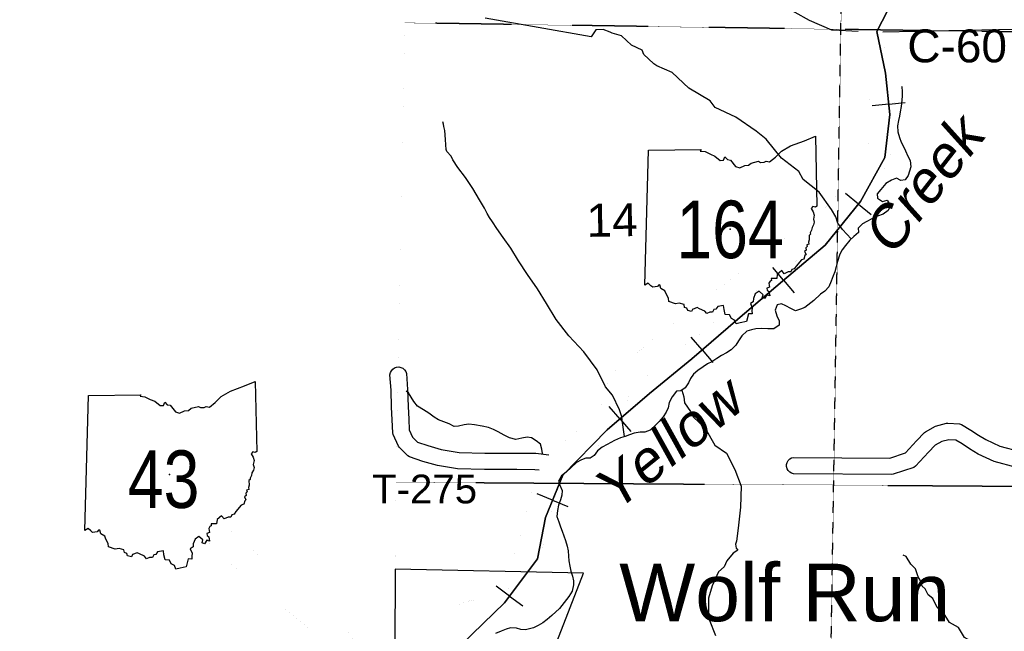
# Model space of a CAD drawing. Header units: feet. Extents: x -155 to 2562643, y -56 to 364810.
# Tile 74 of 121: x 2433767 to 2445731, y 299133 to 306571. Entities that reach past the tile are written whole.
import ezdxf
from ezdxf.enums import TextEntityAlignment as Align

# ---------------------------------------------------------------- set-up
doc = ezdxf.new("R2010")
doc.units = ezdxf.units.FT
doc.header["$MEASUREMENT"] = 0
for name, pattern in [('CENTER', [2, 1.25, -0.25, 0.25, -0.25]), ('HIDDEN2', [0.1875, 0.125, -0.0625]), ('water', [0])]:
    doc.linetypes.add(name, pattern=pattern)
for name, color, linetype in [('62', 7, 'Continuous'), ('COUNTY-LINE', 4, 'CENTER'), ('COUNTY-RD', 7, 'Continuous'), ('CR-TEXT', 7, 'Continuous'), ('INCORPORATED', 3, 'Continuous'), ('MTEXT', 2, 'Continuous'), ('RAILROAD', 6, 'Continuous'), ('RT-MKR', 7, 'Continuous'), ('SECTION', 8, 'HIDDEN2'), ('SECTION-TEXT', 8, 'Continuous'), ('STATE-RT', 2, 'Continuous'), ('TR-TEXT', 6, 'Continuous'), ('TWP-RD', 6, 'Continuous'), ('WATER-TEXT', 1, 'Continuous'), ('WATERWAY', 14, 'water')]:
    doc.layers.add(name, color=color, linetype=linetype)
doc.styles.add('ARIAL', font='arial.ttf')

# ---------------------------------------------------------------- blocks, each defined once
blk = doc.blocks.new('SR3')
at = {"layer": '62', "color": 0, "linetype": 'Continuous'}
blk.add_line((-834, -543), (-794, 884), dxfattribs=at)
for points in [[(-794, 884), (-240, 893), (-249, 876), (-197, 872), (-141, 842), (-94, 823), (-37, 777), (-2, 778), (12, 815), (39, 786), (70, 781), (124, 713), (168, 698), (222, 722), (262, 725), (291, 749), (367, 768), (388, 756), (428, 759), (448, 768), (484, 760), (545, 812), (609, 873), (707, 931), (853, 985), (968, 1034), (985, 294)], [(985, 294), (968, 283), (941, 288), (924, 267), (946, 233), (956, 196), (947, 156), (956, 122), (950, 94), (933, 67), (927, 40), (913, 12), (914, -3), (901, -16), (903, -62), (896, -88), (899, -110), (877, -115), (882, -134), (868, -148), (871, -172), (855, -188), (870, -219), (858, -229), (848, -266), (820, -274), (763, -343), (744, -369), (721, -376), (709, -403), (681, -403), (640, -421), (613, -389), (566, -428), (560, -472), (501, -471), (503, -494), (490, -500), (478, -523), (485, -563), (457, -573), (460, -596), (478, -610), (486, -655), (456, -646), (432, -683), (407, -674), (415, -643), (373, -605), (333, -635), (312, -684), (312, -717), (282, -737), (301, -783), (298, -815), (299, -845), (261, -844), (239, -926)], [(239, -926), (174, -942), (129, -951), (114, -914), (81, -895), (61, -857), (15, -852), (4, -800), (-2, -759), (-65, -769), (-82, -795), (-104, -801), (-117, -827), (-148, -829), (-180, -841), (-202, -816), (-255, -791), (-279, -778), (-330, -798), (-340, -822), (-380, -812), (-390, -785), (-414, -777), (-419, -748), (-471, -733), (-511, -739), (-581, -716), (-585, -679), (-609, -633), (-621, -602), (-665, -577), (-674, -540), (-689, -541), (-701, -556), (-751, -563), (-770, -548), (-798, -522), (-834, -543)]]:
    blk.add_lwpolyline(points, dxfattribs=at)
at = {"layer": 'RT-MKR', "color": 0, "linetype": 'Continuous'}
blk.add_lwpolyline([(-794, 884), (-240, 893), (-249, 876), (-197, 872), (-141, 842), (-94, 823), (-37, 777), (-2, 778), (12, 815), (39, 786), (70, 781), (124, 713), (168, 698), (222, 722), (262, 725), (291, 749), (367, 768), (388, 756), (428, 759), (448, 768), (484, 760), (545, 812), (609, 873), (707, 931), (853, 985), (968, 1034), (985, 294), (985, 294), (968, 283), (941, 288), (924, 267), (946, 233), (956, 196), (947, 156), (956, 122), (950, 94), (933, 67), (927, 40), (913, 12), (914, -3), (901, -16), (903, -62), (896, -88), (899, -110), (877, -115), (882, -134), (868, -148), (871, -172), (855, -188), (870, -219), (858, -229), (848, -266), (820, -274), (763, -343), (744, -369), (721, -376), (709, -403), (681, -403), (640, -421), (613, -389), (566, -428), (560, -472), (501, -471), (503, -494), (490, -500), (478, -523), (485, -563), (457, -573), (460, -596), (478, -610), (486, -655), (456, -646), (432, -683), (407, -674), (415, -643), (373, -605), (333, -635), (312, -684), (312, -717), (282, -737), (301, -783), (298, -815), (299, -845), (261, -844), (239, -926), (239, -926), (174, -942), (129, -951), (114, -914), (81, -895), (61, -857), (15, -852), (4, -800), (-2, -759), (-65, -769), (-82, -795), (-104, -801), (-117, -827), (-148, -829), (-180, -841), (-202, -816), (-255, -791), (-279, -778), (-330, -798), (-340, -822), (-380, -812), (-390, -785), (-414, -777), (-419, -748), (-471, -733), (-511, -739), (-581, -716), (-585, -679), (-609, -633), (-621, -602), (-665, -577), (-674, -540), (-689, -541), (-701, -556), (-751, -563), (-770, -548), (-798, -522), (-834, -543), (-834, -543), (-794, 884)], close=True, dxfattribs=at)
at = {"layer": 'RT-MKR', "color": 0}
blk.add_point((63, 48), dxfattribs=at)
blk = doc.blocks.new('SR2')
at = {"layer": '62', "color": 0, "linetype": 'Continuous'}
blk.add_line((-813, -543), (-773, 884), dxfattribs=at)
for points in [[(-773, 884), (-219, 893), (-228, 876), (-175, 872), (-120, 842), (-73, 823), (-15, 777), (19, 778), (33, 815), (60, 786), (91, 781), (145, 713), (190, 698), (243, 722), (283, 725), (312, 749), (388, 768), (409, 756), (449, 759), (470, 768), (505, 760), (567, 812), (630, 873), (728, 931), (874, 985), (990, 1034), (1006, 294)], [(1006, 294), (989, 283), (963, 288), (945, 267), (967, 233), (977, 196), (968, 156), (977, 122), (971, 94), (954, 67), (949, 40), (934, 12), (936, -3), (922, -16), (924, -62), (918, -88), (920, -110), (898, -115), (903, -134), (889, -148), (892, -172), (876, -188), (892, -219), (879, -229), (869, -266), (841, -274), (785, -343), (765, -369), (742, -376), (730, -403), (703, -403), (661, -421), (634, -389), (587, -428), (582, -472), (522, -471), (524, -494), (511, -500), (499, -523), (506, -563), (478, -573), (481, -596), (499, -610), (507, -655), (478, -646), (453, -683), (428, -674), (437, -643), (394, -605), (354, -635), (334, -684), (333, -717), (304, -737), (323, -783), (319, -815), (320, -845), (283, -844), (260, -926)], [(260, -926), (195, -942), (151, -951), (135, -914), (103, -895), (82, -857), (36, -852), (25, -800), (20, -759), (-43, -769), (-61, -795), (-83, -801), (-96, -827), (-126, -829), (-159, -841), (-180, -816), (-234, -791), (-258, -778), (-308, -798), (-319, -822), (-359, -812), (-369, -785), (-393, -777), (-398, -748), (-450, -733), (-490, -739), (-559, -716), (-564, -679), (-588, -633), (-600, -602), (-644, -577), (-653, -540), (-667, -541), (-680, -556), (-729, -563), (-749, -548), (-776, -522), (-813, -543)]]:
    blk.add_lwpolyline(points, dxfattribs=at)
at = {"layer": 'RT-MKR', "color": 0, "linetype": 'Continuous'}
blk.add_lwpolyline([(-773, 884), (-219, 893), (-228, 876), (-175, 872), (-120, 842), (-73, 823), (-15, 777), (19, 778), (33, 815), (60, 786), (91, 781), (145, 713), (190, 698), (243, 722), (283, 725), (312, 749), (388, 768), (409, 756), (449, 759), (470, 768), (505, 760), (567, 812), (630, 873), (728, 931), (874, 985), (990, 1034), (1006, 294), (1006, 294), (989, 283), (963, 288), (945, 267), (967, 233), (977, 196), (968, 156), (977, 122), (971, 94), (954, 67), (949, 40), (934, 12), (936, -3), (922, -16), (924, -62), (918, -88), (920, -110), (898, -115), (903, -134), (889, -148), (892, -172), (876, -188), (892, -219), (879, -229), (869, -266), (841, -274), (785, -343), (765, -369), (742, -376), (730, -403), (703, -403), (661, -421), (634, -389), (587, -428), (582, -472), (522, -471), (524, -494), (511, -500), (499, -523), (506, -563), (478, -573), (481, -596), (499, -610), (507, -655), (478, -646), (453, -683), (428, -674), (437, -643), (394, -605), (354, -635), (334, -684), (333, -717), (304, -737), (323, -783), (319, -815), (320, -845), (283, -844), (260, -926), (260, -926), (195, -942), (151, -951), (135, -914), (103, -895), (82, -857), (36, -852), (25, -800), (20, -759), (-43, -769), (-61, -795), (-83, -801), (-96, -827), (-126, -829), (-159, -841), (-180, -816), (-234, -791), (-258, -778), (-308, -798), (-319, -822), (-359, -812), (-369, -785), (-393, -777), (-398, -748), (-450, -733), (-490, -739), (-559, -716), (-564, -679), (-588, -633), (-600, -602), (-644, -577), (-653, -540), (-667, -541), (-680, -556), (-729, -563), (-749, -548), (-776, -522), (-813, -543), (-813, -543), (-773, 884)], close=True, dxfattribs=at)
at = {"layer": 'RT-MKR', "color": 0}
blk.add_point((88, 48), dxfattribs=at)

msp = doc.modelspace()

# ---------------------------------------------------------------- linework, layer by layer
at = {"layer": 'COUNTY-LINE', "const_width": 0.04, "flags": 128}
msp.add_lwpolyline([(2433767.48, 280068.62), (2433960.36, 295947.48), (2438311, 295873.37), (2438331, 300369.98), (2438397.21, 303924.39), (2438397.21, 303924.39), (2438465.08, 307568.07), (2438513.28, 317317.19), (2438705.4, 328072.08), (2438705.4, 328072.08), (2454632.61, 328014.9), (2454632.61, 328014.9), (2454865.23, 354559.61)], dxfattribs=at)
at = {"layer": 'COUNTY-RD'}
msp.add_lwpolyline([(2445859.96, 306449.47), (2444254.47, 306420.17)], dxfattribs=at)
at = {"layer": 'INCORPORATED'}
msp.add_lwpolyline([(2440103.41, 298514.15), (2440618.28, 299839.41), (2438328.85, 299887.68), (2438328.85, 299887.68), (2438324.58, 298927.47)], dxfattribs=at)
at = {"layer": 'RAILROAD'}
for p, q in [((2444327.76, 305543.43), (2444527, 305564.82)), ((2444327.76, 305543.43), (2444126.44, 305521.81)), ((2443958.92, 304328.46), (2443801.58, 304455.9)), ((2443958.92, 304328.46), (2444114.64, 304202.34)), ((2443049.24, 303402.8), (2442918.73, 303557.6)), ((2443049.24, 303402.8), (2443178.41, 303249.6)), ((2442058.55, 302555.4), (2441926.34, 302708.74)), ((2442058.55, 302555.4), (2442189.4, 302403.63)), ((2441062.04, 301714.94), (2440929.9, 301868.34)), ((2441062.04, 301714.94), (2441192.83, 301563.11)), ((2440242.63, 300728.01), (2440055, 300804.1)), ((2440242.63, 300728.01), (2440428.33, 300652.7)), ((2439720.48, 299562.84), (2439558.34, 299684.09)), ((2439720.48, 299562.84), (2439880.97, 299442.83))]:
    msp.add_line(p, q, dxfattribs=at)
at = {"layer": 'RAILROAD', "const_width": 0.08}
msp.add_lwpolyline([(2444443.17, 306933.71), (2444183.32, 306427.12), (2444287.26, 305920.53), (2444341.23, 305417.95), (2444277.27, 304893.35), (2443983.43, 304358.73), (2443553.67, 303828.11), (2443035.96, 303391.61), (2442494.26, 302931.07), (2441934.58, 302448.51), (2441420.86, 302024.02), (2440907.15, 301581.51), (2440365.45, 301030.87), (2440157.57, 300518.28), (2440057.63, 300013.7), (2439657.85, 299479.08), (2439136.14, 298974.49)], dxfattribs=at)
at = {"layer": 'RAILROAD'}
for points in [[(2439136.14, 298974.49), (2439657.85, 299479.08), (2440057.63, 300013.7), (2440157.57, 300518.28), (2440365.45, 301030.87), (2440907.15, 301581.51), (2441420.86, 302024.02), (2441934.58, 302448.51), (2442494.26, 302931.07), (2443035.96, 303391.61), (2443553.67, 303828.11), (2443983.43, 304358.73), (2444277.27, 304893.35), (2444341.23, 305417.95), (2444287.26, 305920.53), (2444183.32, 306427.12), (2444443.17, 306933.71)], [(2444443.17, 306933.71), (2444183.32, 306427.12), (2444287.26, 305920.53), (2444341.23, 305417.95), (2444277.27, 304893.35), (2443983.43, 304358.73), (2443553.67, 303828.11), (2443035.96, 303391.61), (2442494.26, 302931.07), (2441934.58, 302448.51), (2441420.86, 302024.02), (2440907.15, 301581.51), (2440365.45, 301030.87), (2440157.57, 300518.28), (2440057.63, 300013.7), (2439657.85, 299479.08), (2439136.14, 298974.49)]]:
    msp.add_lwpolyline(points, dxfattribs=at)
at = {"layer": 'SECTION'}
for points in [[(2443577.14, 295802.12), (2444084.82, 328025.31)], [(2454405.1, 306292.08), (2438445.78, 306532.1)], [(2438341.77, 300948.19), (2454335.94, 300841.08)]]:
    msp.add_lwpolyline(points, dxfattribs=at)
at = {"layer": 'STATE-RT', "color": 2, "linetype": 'Continuous', "const_width": 0.05}
for points in [[(2444095.47, 305618.19), (2444093.21, 305647.02), (2444071.61, 305831.01), (2444044.47, 305941.7), (2444004.04, 306088.03), (2443969.04, 306236.11), (2443952.76, 306395.46), (2443954.33, 306425.47)], [(2444394.55, 305641.69), (2444391.83, 305676.26), (2444367.41, 305884.43), (2444334.79, 306017.4), (2444294.7, 306162.51), (2444265.5, 306286.07), (2444253.56, 306402.9), (2444254.47, 306420.17)], [(2440012.04, 299852.19), (2440029.1, 299887.67), (2440075.48, 300006.74), (2440121.91, 300155.71), (2440164.97, 300317.91), (2440195.19, 300447.18), (2440238.1, 300613.88), (2440284.31, 300786.6), (2440315.71, 300883.96), (2440343.02, 300949.87), (2440371.95, 301011.75), (2440398.18, 301051.72), (2440430.31, 301089.6), (2440465.46, 301125.86), (2440529.62, 301181), (2440643.36, 301272.51), (2440809.06, 301400.8), (2440913.71, 301483.38), (2441005.65, 301564.34), (2441067.53, 301636.5), (2441104.6, 301702.87), (2441127.4, 301781.19), (2441141.54, 301874.94), (2441154.03, 301953.88), (2441170.98, 302003.16), (2441197.02, 302052.72), (2441225.22, 302095), (2441252.9, 302124.89), (2441293.31, 302159.91), (2441440.62, 302275.46), (2441585.96, 302396.65), (2441769.89, 302546.07), (2441976.96, 302706.87), (2442213.15, 302893.75), (2442450.73, 303070.13), (2442604.69, 303183.69), (2442761.53, 303306.15), (2442914.54, 303429.19), (2443053.95, 303540.63), (2443125.09, 303595.71), (2443210.1, 303646.56), (2443337.25, 303732.1), (2443457.84, 303810.31), (2443600.64, 303918.7), (2443705.5, 304009.2), (2443806.21, 304110.86), (2443912.18, 304234.89), (2444015.58, 304356.18), (2444110.07, 304481.93), (2444204.22, 304629.09), (2444274.47, 304759.83), (2444333.27, 304879.79), (2444372.85, 305007.33), (2444403.02, 305141.29), (2444414.02, 305311.39), (2444407.18, 305480.34), (2444394.55, 305641.65)], [(2440196.68, 301277.95), (2440207.97, 301291.26), (2440259.58, 301344.48), (2440337.76, 301411.68), (2440457.48, 301508.01), (2440624.3, 301637.16), (2440721.51, 301713.88), (2440791.61, 301775.6), (2440820.25, 301809), (2440826.08, 301819.43), (2440833.74, 301845.77), (2440845.06, 301920.76), (2440861.81, 302026.64), (2440894.74, 302122.42), (2440938.76, 302206.16), (2440988.88, 302281.3), (2441043.96, 302340.81), (2441102.39, 302391.43), (2441251.94, 302508.74), (2441395.32, 302628.29), (2441583.29, 302780.99), (2441791.88, 302942.97), (2442030.61, 303131.87), (2442272.27, 303311.29), (2442423.31, 303422.69), (2442575.21, 303541.29), (2442726.88, 303663.25), (2442868.45, 303776.41), (2442955.65, 303843.93), (2443049.26, 303899.92), (2443171.89, 303982.42), (2443285.3, 304055.97), (2443411.76, 304151.96), (2443500.62, 304228.66), (2443585.31, 304314.14), (2443683.98, 304429.63), (2443781.28, 304543.78), (2443863.45, 304653.13), (2443945.36, 304781.15), (2444007.55, 304896.89), (2444053.65, 304990.93), (2444082.79, 305084.87), (2444105.16, 305184.19), (2444113.62, 305315.01), (2444107.66, 305462.56), (2444095.47, 305618.23)], [(2439678.34, 299860.61), (2439704.64, 299905.18), (2439753.74, 300007.29), (2439792.16, 300105.94), (2439833.59, 300238.87), (2439873.87, 300390.57), (2439903.83, 300518.72), (2439947.92, 300690.04), (2439996.47, 300871.46), (2440033.91, 300987.58), (2440068.42, 301070.89), (2440078.15, 301091.69)], [(2438321.44, 298221.07), (2438306.49, 298226.6), (2438243.99, 298262.74), (2438178.83, 298328.85), (2438105.76, 298423.09), (2438037.99, 298548.05), (2437966.04, 298688.11), (2437916.32, 298848.38), (2437842.59, 299010.09), (2437771.49, 299114.37), (2437536.07, 299344.47), (2436897.88, 299867.16), (2436435.46, 300258.38), (2436165.62, 300523.51), (2435900.33, 300841.97), (2435787.06, 300946.51)], [(2438320.02, 297901.73), (2438178.43, 297954.1), (2438058.75, 298023.32), (2437952.67, 298130.95), (2437853.7, 298258.57), (2437772.67, 298407.99), (2437687.26, 298574.27), (2437635.44, 298741.28), (2437580.27, 298862.29), (2437540.45, 298920.69), (2437335.79, 299120.73), (2436705.94, 299636.58), (2436233.16, 300036.56), (2435944.7, 300320.01), (2435682.41, 300634.85), (2435583.6, 300726.05)], [(2438503.08, 298566.93), (2438513.67, 298624.41), (2438548.06, 298733.15), (2438580.52, 298837.85), (2438613.34, 298918.51), (2438660.15, 299001.37), (2438718.93, 299086.42), (2438785.88, 299161.56), (2438872.61, 299253.03), (2438979.18, 299356.82), (2439052.25, 299424.04), (2439093.81, 299456.72), (2439133.55, 299477.35), (2439197.35, 299496.32), (2439273.22, 299511.47), (2439428.93, 299543.83), (2439556.71, 299569.76), (2439624.44, 299592.8), (2439679.9, 299633.7), (2439743.12, 299690.75), (2439794.11, 299761.65), (2439849.56, 299855.62)]]:
    msp.add_lwpolyline(points, dxfattribs=at)
at = {"layer": 'TWP-RD'}
for points in [[(2443954.33, 306425.47), (2443653.41, 306441.15), (2443636.58, 306444.99), (2443363.18, 306559.43), (2443013.88, 306754.5)], [(2438266.63, 302252.69), (2438271.56, 302278.57), (2438283.01, 302302.28), (2438300.2, 302322.21), (2438321.97, 302337.02), (2438346.84, 302345.69), (2438373.09, 302347.63), (2438398.97, 302342.7), (2438422.68, 302331.25), (2438442.61, 302314.06), (2438457.42, 302292.29), (2438466.09, 302267.42), (2438480.23, 302075.9), (2438486.54, 301868.2), (2438493.76, 301712.2), (2438498.14, 301584.13), (2438540.66, 301494.73), (2438600.19, 301433.48), (2438726.04, 301390.96), (2438889.15, 301344.58), (2439105.67, 301309.17), (2439417.71, 301299.93), (2439806.5, 301299.9), (2440038.98, 301298.47), (2440196.68, 301277.95)], [(2438280.45, 302065.5), (2438266.63, 302252.69)], [(2440078.15, 301091.69), (2440025.4, 301098.55), (2439805.88, 301099.9), (2439414.75, 301099.93), (2439086.49, 301109.65), (2438845.51, 301149.06), (2438666.64, 301199.92), (2438502.03, 301255.54), (2438481.89, 301268.24), (2438380.01, 301373.06), (2438370.66, 301386.51), (2438304.19, 301526.28), (2438299.32, 301546.26), (2438293.92, 301704.15), (2438286.68, 301860.54), (2438280.45, 302065.5)], [(2445878.42, 301124.96), (2445607.01, 301197.01), (2445412.59, 301289.51), (2445309.4, 301351.24), (2445218.3, 301411.41), (2445139.98, 301457.89), (2445055.39, 301462.99), (2444970.44, 301441.73), (2444890.21, 301395.55), (2444810.75, 301312.56), (2444652.18, 301140.47), (2444630.78, 301126.66), (2444378.55, 301043.17), (2444362.39, 301040.62), (2443171.08, 301048.63), (2443145.68, 301055.62), (2443122.98, 301068.93), (2443104.48, 301087.68), (2443091.47, 301110.56), (2443084.82, 301136.05), (2443085, 301162.37), (2443091.99, 301187.77), (2443105.3, 301210.47), (2443124.05, 301228.97), (2443146.93, 301241.98), (2443172.42, 301248.63), (2444339.09, 301240.78), (2444531.26, 301304.39), (2444664.97, 301449.5), (2444760.6, 301549.38), (2444771.83, 301558.18), (2444894.85, 301628.98), (2445029.19, 301662.6), (2445044.42, 301664.01), (2445188.12, 301655.35), (2445210.95, 301648.34), (2445324.51, 301580.95), (2445415.9, 301520.58), (2445507.1, 301466.03), (2445676.21, 301385.57), (2445923.57, 301319.9)]]:
    msp.add_lwpolyline(points, dxfattribs=at)
at = {"layer": 'WATERWAY'}
for points in [[(2443872.1, 303906.96), (2443766.01, 304020.75), (2443708.31, 304097.62), (2443684.73, 304173.24), (2443630.75, 304264.21), (2443482.15, 304473.31), (2443286.55, 304627.28), (2443234.42, 304726.31), (2443022.62, 304887.92), (2442835.53, 305116.21), (2442715.26, 305213.73), (2442467.14, 305386.57), (2442216.16, 305503.24), (2442158.38, 305584.11), (2441898.64, 305736.65), (2441694.25, 305928.49), (2441508.16, 306008.52), (2441471.6, 306031.76), (2441408.13, 306096.48), (2441349, 306145.26), (2441329.87, 306198.93), (2441200.3, 306260.18), (2441079.67, 306375.73), (2440966.74, 306407.29), (2440942.49, 306416.78), (2440855.58, 306450.92), (2440769.44, 306447.01), (2440713.03, 306361.6), (2439421.17, 306589.47)], [(2444479.95, 305761.01), (2444483.92, 305752.92), (2444489.58, 305696.85), (2444489.04, 305646.63), (2444484.61, 305592.27), (2444476.85, 305513.72), (2444466.62, 305451.16), (2444456.1, 305398.63), (2444443.62, 305344.03), (2444433.45, 305279.46), (2444435.57, 305207.23), (2444455.71, 305137.54), (2444479.46, 305082.02), (2444507.22, 305026.62), (2444528.84, 304975.05), (2444558.85, 304911.69), (2444588.62, 304856.35), (2444596.83, 304782.29), (2444563.78, 304674.86), (2444525.13, 304621.49), (2444473.07, 304613.91), (2444421.9, 304644.51), (2444358.26, 304620.51), (2444293.14, 304578.4), (2444230.91, 304506.25), (2444186.23, 304452.7), (2444189.77, 304400.59), (2444251.33, 304358.25), (2444309.18, 304374.04), (2444349.24, 304310.97), (2444320.81, 304251.88), (2444257.87, 304203.81), (2444190.21, 304179.69), (2444120.72, 304149.5), (2444059.38, 304115.53), (2444007.85, 304089.89), (2443957.49, 304040.63)], [(2441116.52, 301500.56), (2441092.71, 301673.34), (2441085.28, 301743.31), (2441053.51, 301826.76), (2440971.74, 302003.28), (2440883.41, 302107.52), (2440782.99, 302313.68), (2440620.2, 302530.48), (2440439.78, 302726.86), (2440285.41, 302923.81), (2440169.16, 303119.6), (2440057.25, 303299.46), (2439935.47, 303471.08), (2439829.81, 303639.06), (2439736.46, 303793.28), (2439643.6, 303923.47), (2439565.21, 304031.94), (2439511.48, 304110.9), (2439476.27, 304166.22), (2439449.2, 304215.71), (2439415.88, 304277.09), (2439355.61, 304381.95), (2439274.65, 304518.41), (2439183.71, 304652.65), (2439093.01, 304774.87), (2439031.02, 304865.67), (2439010.08, 304909.29), (2438958.8, 304966.26), (2438950.3, 304990.12), (2438945.08, 305050.11), (2438941.77, 305114.16), (2438933.57, 305222.18), (2438922.58, 305270.02), (2438917.96, 305299.97), (2438907.37, 305327.79)], [(2443957.02, 304040.17), (2443958.73, 303981.98), (2443903.83, 303934.15), (2443852.83, 303890.45), (2443802.48, 303824.68), (2443761.82, 303771.25), (2443733.21, 303718.18), (2443699.99, 303616.77), (2443689.46, 303564.25), (2443671.08, 303505.46), (2443652.46, 303454.69), (2443628.22, 303389.7), (2443600.03, 303322.59), (2443549.32, 303268.86), (2443498.09, 303233.18), (2443417.89, 303156.48), (2443307.74, 303072.85), (2443254.14, 303049.16), (2443192.33, 303031.24), (2443135.19, 303059.66), (2443075.93, 303092.03), (2443024.94, 303116.61), (2442969.04, 303102.89), (2442944.75, 303039.9), (2442966.9, 302970.28), (2442996.85, 302908.92), (2442994.36, 302856.63), (2442931.36, 302810.56), (2442858.98, 302810.4), (2442778.44, 302814.02), (2442712.14, 302812.04), (2442658.25, 302798.37), (2442604.41, 302782.71), (2442541.71, 302726.61), (2442499.28, 302665.09), (2442470.61, 302614.03), (2442411.93, 302558.05), (2442354.73, 302520.19), (2442293.39, 302486.22), (2442236.12, 302450.37), (2442179.04, 302408.5), (2442123.37, 302386.75), (2442070.13, 302351.01), (2442007.13, 302304.95), (2441954.18, 302259.18), (2441917.54, 302205.87), (2441894.96, 302152.98), (2441852.41, 302095.48), (2441801.23, 302057.8), (2441747.05, 302054.17), (2441696.75, 301986.39), (2441660.64, 301915.02), (2441646.39, 301852.34), (2441621.86, 301797.38), (2441585.34, 301740.06), (2441538.71, 301684.44), (2441480.08, 301626.46), (2441429.14, 301580.75), (2441361.48, 301556.64), (2441307.18, 301557.02), (2441235.14, 301544.82), (2441177.47, 301523.02), (2441125.76, 301503.4), (2441067.97, 301485.6), (2440996.53, 301453.34), (2440903.46, 301404.37), (2440846.08, 301372.52), (2440787.1, 301326.58), (2440748.45, 301273.21), (2440697.21, 301237.53), (2440644.92, 301237.98), (2440593.15, 301220.36), (2440533.88, 301184.45), (2440469.23, 301126.29), (2440408.59, 301068.24), (2440351.57, 301024.36), (2440313.21, 300960.96), (2440330.81, 300909.27), (2440356.86, 300843.78), (2440354.43, 300789.48), (2440338.06, 300730.75), (2440315.83, 300665.82), (2440303.59, 300603.2), (2440295.72, 300528.66), (2440317.69, 300465.05), (2440339.55, 300405.46), (2440357.21, 300351.76), (2440379.01, 300294.17), (2440400.74, 300238.59), (2440420.83, 300170.91), (2440430.57, 300112.97), (2440434.46, 300048.82), (2440440.24, 299988.74), (2440450.16, 299924.78), (2440461.97, 299864.88), (2440483.83, 299805.29), (2440495.52, 299749.4), (2440496.99, 299699.24), (2440479.19, 299620.39), (2440438.83, 299556.92), (2440382.68, 299482.95), (2440382.68, 299482.95), (2440324.41, 299412.92), (2440234.4, 299327.89), (2440175.54, 299277.93), (2440122.48, 299236.18), (2440065.1, 299204.34), (2440009.61, 299176.57), (2439911.81, 299151.56), (2439855.38, 299155.89), (2439802.62, 299172.39), (2439732.18, 299174.3), (2439676.34, 299158.57), (2439616.66, 299136.7), (2439549.11, 299108.58)], [(2440119.62, 301294.69), (2440110.82, 301348.52), (2440096.94, 301410.36), (2440043.47, 301450.94), (2439984.09, 301487.32), (2439933.63, 301493.84), (2439869.63, 301481.89), (2439795.71, 301465.62), (2439720.73, 301485.47), (2439655.38, 301519.66), (2439579.81, 301559.57), (2439522.73, 301585.98), (2439461.64, 301612.27), (2439386.83, 301626.1), (2439293.83, 301643.4), (2439223.22, 301651.33), (2439169.09, 301645.69), (2439099.24, 301627.54), (2439047.01, 301625.97), (2438983.79, 301656.21), (2438857.7, 301704.66), (2438804.46, 301737.21), (2438738.64, 301787.45), (2438673.12, 301827.67), (2438601.45, 301871.71), (2438555.54, 301928.58), (2438523.82, 301981.85), (2438490.14, 302033.06), (2438465.12, 302053.45)], [(2441812.45, 302066.06), (2441836.3, 301984.35), (2441845.77, 301912.42), (2441918.07, 301807.83), (2441949.47, 301742.4), (2442094.61, 301605.36), (2442215.11, 301397.64), (2442353.46, 301298.51), (2442457.72, 301100.45), (2442534.01, 300897.76), (2442527.18, 300641.14), (2442496.25, 300385.98), (2442475.37, 300229.23), (2442466.08, 300192.96), (2442473.1, 300143.02), (2442491.63, 300119.39), (2442438.25, 300082.14), (2442357.9, 299990.2), (2442325.25, 299919.34), (2442258.37, 299855.75), (2442179.57, 299687.7), (2442136.47, 299538.47), (2442137.59, 299384.21), (2442145.75, 299278.19), (2442219.88, 299083.47)], [(2445452.88, 298625.48), (2445358.54, 298946.58), (2445323.66, 298985.88), (2445310.91, 299021.67), (2445245.96, 299060.3), (2445173.34, 299180.92), (2445065.82, 299242.66), (2444991.28, 299359.23), (2444913.83, 299421.63), (2444861.49, 299530.67), (2444806.4, 299577.54), (2444768.87, 299648.85), (2444732.1, 299682.09), (2444708.56, 299755.71), (2444683.66, 299797.24), (2444653.61, 299894.75), (2444596.32, 299951.59), (2444540.3, 300044.52), (2444501.94, 300057.7)]]:
    msp.add_lwpolyline(points, dxfattribs=at)

# ---------------------------------------------------------------- block references
at = {"layer": 'RT-MKR', "xscale": 1.150001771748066, "yscale": 1.150001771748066}
for name, p in [('SR2', (2442297.62, 303966.25)), ('SR3', (2435516.1, 300983.83))]:
    msp.add_blockref(name, p, dxfattribs=at)

# ---------------------------------------------------------------- texts
at = {"layer": 'CR-TEXT', "style": 'ARIAL'}
msp.add_text('C-60', height=400, dxfattribs=at).set_placement((2444552.15, 305931.73), align=Align.BOTTOM_LEFT)
at = {"layer": 'MTEXT', "style": 'ARIAL'}
msp.add_text('Wolf Run', height=700, dxfattribs=at).set_placement((2441052.29, 299045.66), align=Align.BOTTOM_LEFT)
at = {"layer": 'RT-MKR', "style": 'ARIAL', "width": 0.8}
for s, p in [('164', (2442398.42, 304021.04)), ('43', (2435516.1, 300983.83))]:
    msp.add_text(s, height=700, dxfattribs=at).set_placement(p, align=Align.MIDDLE)
at = {"layer": 'SECTION-TEXT', "style": 'ARIAL'}
msp.add_text('14', height=400, rotation=1, dxfattribs=at).set_placement((2440971.22, 303814.61), align=Align.BOTTOM_CENTER)
at = {"layer": 'TR-TEXT', "style": 'ARIAL'}
msp.add_text('T-275', height=350, dxfattribs=at).set_placement((2438047.93, 300584.01), align=Align.BOTTOM_LEFT)
at = {"layer": 'WATER-TEXT', "style": 'ARIAL', "oblique": 10}
for s, rotation, p in [('Creek', 52, (2445050.64, 304311.37)), ('Yellow', 39, (2441888.87, 301096.34))]:
    msp.add_text(s, height=500, rotation=rotation, dxfattribs=at).set_placement(p, align=Align.BOTTOM_CENTER)

doc.saveas('drawing.dxf')
